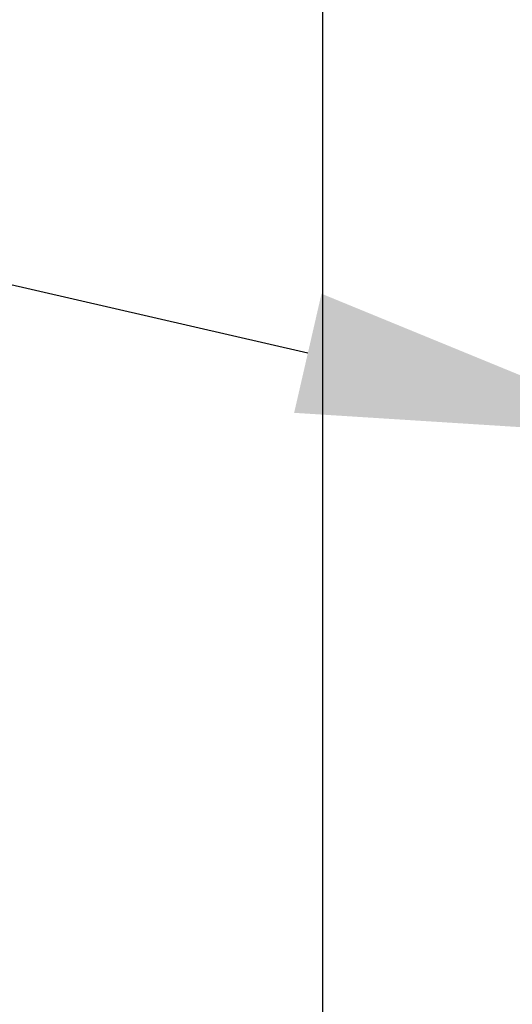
# Model space of a CAD drawing. Header units: feet. Extents: x -114 to 1432, y 355 to 669.
# Tile 127 of 197: x 1292.19 to 1296.01, y 460.18 to 467.81. Entities that reach past the tile are written whole.
import ezdxf
from ezdxf import colors
from ezdxf.entities.mleader import LeaderData, LeaderLine
from ezdxf.math import Vec2, Vec3

# ---------------------------------------------------------------- set-up
doc = ezdxf.new("R2010")
doc.units = ezdxf.units.FT
doc.header["$MEASUREMENT"] = 0
doc.layers.add('A-BULLETINBOARD', color=3, linetype='Continuous')
doc.layers.add('G-ANNO-TXT', color=7, linetype='Continuous')
doc.styles.add('Arial', font='arial.ttf')

msp = doc.modelspace()

# ---------------------------------------------------------------- linework, layer by layer
at = {"layer": 'A-BULLETINBOARD', "linetype": 'Continuous'}
msp.add_lwpolyline([(1294.5436, 458.1881), (1294.5436, 502.1881), (1250.5436, 502.1881), (1250.5436, 458.1881)], close=True, dxfattribs=at)

# ---------------------------------------------------------------- leaders
at = {"layer": 'G-ANNO-TXT'}
ml = msp.add_multileader_mtext('Standard', dxfattribs=at)
ml.set_content('\\A1;{\\H0.7x;\\S3/16;}"%%Cx2.5" LAG\\PSCREW (TYP.)', color=7, style='Arial')
ml.set_leader_properties(color=2, linetype='ByLayer', lineweight=-1)
ml.build(insert=Vec2(0, 0))
ml.multileader.update_dxf_attribs({"dogleg_length": 0.125, "arrow_head_size": 2.88, "scale": 18})
ctx = ml.context
ctx.base_point, ctx.scale, ctx.char_height, ctx.arrow_head_size, ctx.landing_gap_size, ctx.plane_origin = Vec3(1260.3293, 473.5838), 18, 2.34, 2.88, 1.8, Vec3(1298.8393, 486.1881)
ctx.text_align_type = 1
notes = []
notes.append((ctx, [(0, (1, 1, 0), (1258.0793, 473.5838), (1, 0), 2.25, [(0, [(1297.2342, 464.5813)], 0, []), (1, [(1248.9781, 464.293)], 0, [])])]))
ctx.mtext.insert, ctx.mtext.alignment, ctx.mtext.flow_direction = Vec3(1273.2562, 475.0978), 2, 5
for ctx, leaders in notes:
    for number, flags, end, landing, length, lines in leaders:
        leader = LeaderData()
        leader.index, (leader.has_last_leader_line, leader.has_dogleg_vector, leader.attachment_direction) = number, flags
        leader.last_leader_point, leader.dogleg_vector, leader.dogleg_length = Vec3(end), Vec3(landing), length
        for number, points, colour, breaks in lines:
            line = LeaderLine()
            line.index, line.vertices, line.color, line.breaks = number, Vec3.list(points), colors.encode_raw_color(colour), breaks
            leader.lines.append(line)
        ctx.leaders.append(leader)

doc.saveas('drawing.dxf')
